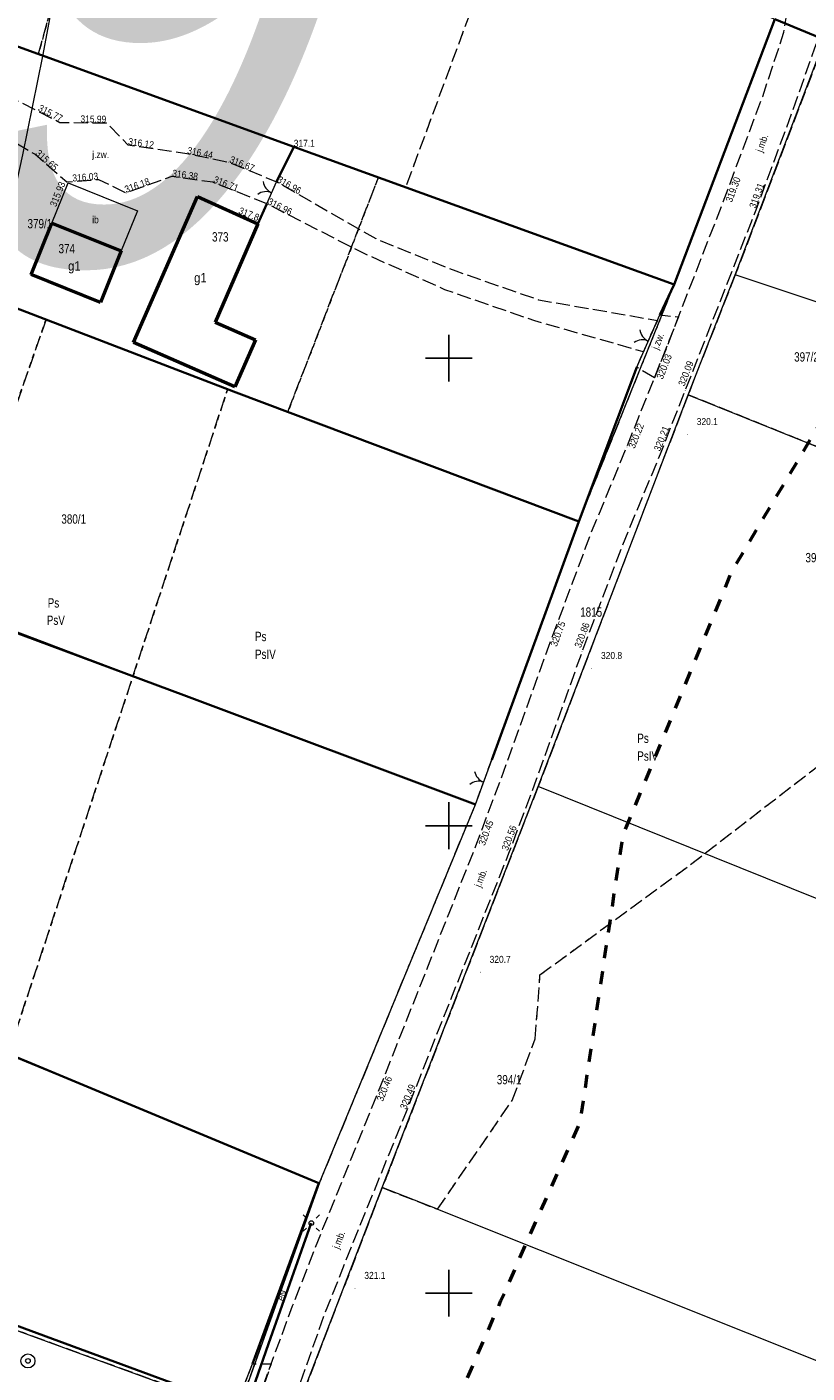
# Model space of a CAD drawing. Header units: metres. Extents: x 7523615 to 7533948, y 5492686 to 5502120.
# Tile 193 of 256: x 7531405 to 7531488, y 5496791 to 5496935. Entities that reach past the tile are written whole.
import ezdxf
from ezdxf.enums import TextEntityAlignment as Align

# ---------------------------------------------------------------- set-up
doc = ezdxf.new("R2010")
doc.units = ezdxf.units.M
for name, pattern in [('1.4_1.4', [2.8, 1.4, -1.4]), ('1.5_0.5', [2, 1.5, -0.5]), ('219-500', [0]), ('egkk-500', [2, 1.5, -0.5]), ('egug-500', [1, 0.5, -0.5]), ('otob_500', [0])]:
    doc.linetypes.add(name, pattern=pattern)
doc.layers.get('0').update_dxf_attribs({"color": 2, "lineweight": 5})
doc.styles.get("Standard").update_dxf_attribs({"font": 'Working1250', "width": 0.75})
doc.linetypes.add('902-500', pattern='A,3.75,0,[1,ksztalty.shx,S=0.5,R=0,X=0,Y=0],3.75', length=7.5)

# ---------------------------------------------------------------- blocks, each defined once
blk = doc.blocks.new('203')
at = {"linetype": 'Continuous', "lineweight": 0}
h = blk.add_hatch(color=0, dxfattribs=at)
edge = h.paths.add_edge_path()
edge.add_arc((0, 0), 0.045, 0, 360)
blk = doc.blocks.new('PW01')
at = {"linetype": 'Continuous', "lineweight": 13}
h = blk.add_hatch(color=0, dxfattribs=at)
edge = h.paths.add_edge_path()
edge.add_arc((0, 0), 0.045, 0, 360)
blk = doc.blocks.new('US13')
at = {"color": 0, "linetype": 'Continuous', "lineweight": 13}
for radius in [0.75, 0.25]:
    blk.add_circle((0, 0), radius, dxfattribs=at)
blk = doc.blocks.new('SM01')
at = {"color": 0, "linetype": 'Continuous', "lineweight": 13}
for p, q in [((-0.53, 0.531), (-0.883, 0.884)), ((0.531, 0.531), (0.884, 0.884)), ((-0.53, -0.53), (-0.883, -0.883)), ((0.531, -0.53), (0.884, -0.883))]:
    blk.add_line(p, q, dxfattribs=at)
blk.add_circle((0, 0), 0.25, dxfattribs=at)
blk = doc.blocks.new('OK02')
at = {"color": 0, "linetype": 'Continuous', "lineweight": 0}
for centre, start, end in [((-1.5, 0), 0, 60), ((1.5, 0), 120, 180)]:
    blk.add_arc(centre, 1.5, start, end, dxfattribs=at)
blk = doc.blocks.new('RAMKA500K')
at = {"color": 0}
for p, q in [((250, 147.5), (250, 152.5)), ((247.5, 150), (252.5, 150)), ((250, 97.5), (250, 102.5)), ((247.5, 100), (252.5, 100)), ((250, 47.5), (250, 52.5)), ((247.5, 50), (252.5, 50))]:
    blk.add_line(p, q, dxfattribs=at)

msp = doc.modelspace()

# ---------------------------------------------------------------- linework, layer by layer
at = {"layer": '217-kontur klasyfikacyjny', "color": 7, "linetype": 'egkk-500', "lineweight": 18, "flags": 128}
for points in [[(7531406.11, 5496932.54), (7531415.39, 5496966.38)], [(7531457.11, 5496949.98), (7531445.38, 5496918.27)], [(7531474.11, 5496907.87), (7531484.89, 5496936.26)], [(7531490.25, 5496934.1), (7531480.65, 5496908.91)], [(7531433.36, 5496922.62), (7531406.11, 5496932.54)], [(7531442.47, 5496919.32), (7531433.36, 5496922.62)], [(7531432.79, 5496894.25), (7531442.47, 5496919.32)], [(7531445.38, 5496918.27), (7531442.47, 5496919.32)], [(7531480.65, 5496908.91), (7531475.6, 5496896.09)], [(7531463.93, 5496882.52), (7531474.11, 5496907.87)], [(7531406.92, 5496904.14), (7531396.26, 5496873.6)], [(7531426.36, 5496896.71), (7531406.92, 5496904.14)], [(7531394.28, 5496799.48), (7531426.36, 5496896.71)], [(7531426.36, 5496896.71), (7531432.79, 5496894.25)], [(7531475.6, 5496896.09), (7531459.56, 5496854.18)], [(7531504.43, 5496884.49), (7531475.6, 5496896.09)], [(7531452.86, 5496852.28), (7531463.93, 5496882.52)], [(7531475.88, 5496845.86), (7531495.2, 5496860.78)], [(7531459.56, 5496854.18), (7531442.89, 5496811.3)], [(7531436.19, 5496811.81), (7531452.86, 5496852.28)], [(7531459.76, 5496834.05), (7531475.88, 5496845.86)], [(7531459.26, 5496827.21), (7531459.76, 5496834.05)], [(7531456.79, 5496820.61), (7531459.26, 5496827.21)], [(7531448.79, 5496808.97), (7531456.79, 5496820.61)], [(7531427.44, 5496787.39), (7531436.19, 5496811.81)], [(7531442.89, 5496811.3), (7531426.79, 5496769.47)], [(7531442.89, 5496811.3), (7531448.79, 5496808.97)], [(7531427.44, 5496787.39), (7531394.28, 5496799.48)]]:
    msp.add_lwpolyline(points, dxfattribs=at)
at = {"layer": '218-kontur użytku gruntowego', "color": 7, "linetype": 'egug-500', "lineweight": 18, "flags": 128}
for points in [[(7531415.39, 5496966.38), (7531406.11, 5496932.54)], [(7531457.11, 5496949.98), (7531445.38, 5496918.27)], [(7531474.11, 5496907.87), (7531484.89, 5496936.26)], [(7531490.25, 5496934.1), (7531480.65, 5496908.91)], [(7531406.11, 5496932.54), (7531433.36, 5496922.62)], [(7531433.36, 5496922.62), (7531442.47, 5496919.32)], [(7531442.47, 5496919.32), (7531432.79, 5496894.25)], [(7531445.38, 5496918.27), (7531442.47, 5496919.32)], [(7531480.65, 5496908.91), (7531475.6, 5496896.09)], [(7531463.93, 5496882.52), (7531474.11, 5496907.87)], [(7531396.26, 5496873.6), (7531406.92, 5496904.14)], [(7531406.92, 5496904.14), (7531426.36, 5496896.71)], [(7531426.36, 5496896.71), (7531394.28, 5496799.48)], [(7531432.79, 5496894.25), (7531426.36, 5496896.71)], [(7531475.6, 5496896.09), (7531459.56, 5496854.18)], [(7531504.43, 5496884.49), (7531475.6, 5496896.09)], [(7531452.86, 5496852.28), (7531463.93, 5496882.52)], [(7531475.88, 5496845.86), (7531495.2, 5496860.78)], [(7531459.56, 5496854.18), (7531442.89, 5496811.3)], [(7531436.19, 5496811.81), (7531452.86, 5496852.28)], [(7531459.76, 5496834.05), (7531475.88, 5496845.86)], [(7531459.26, 5496827.21), (7531459.76, 5496834.05)], [(7531456.79, 5496820.61), (7531459.26, 5496827.21)], [(7531448.79, 5496808.97), (7531456.79, 5496820.61)], [(7531427.44, 5496787.39), (7531436.19, 5496811.81)], [(7531442.89, 5496811.3), (7531426.79, 5496769.47)], [(7531442.89, 5496811.3), (7531448.79, 5496808.97)], [(7531427.44, 5496787.39), (7531394.28, 5496799.48)]]:
    msp.add_lwpolyline(points, dxfattribs=at)
at = {"layer": '219-działka ewidencyjna', "color": 3, "linetype": '219-500', "lineweight": 18, "flags": 128}
for points in [[(7531388.14, 5496939.08), (7531433.36, 5496922.62)], [(7531474.11, 5496907.87), (7531484.89, 5496936.26)], [(7531480.65, 5496908.91), (7531490.25, 5496934.1)], [(7531433.36, 5496922.62), (7531474.11, 5496907.87)], [(7531475.6, 5496896.09), (7531480.65, 5496908.91)], [(7531782.35, 5496808.32), (7531480.65, 5496908.91)], [(7531399.17, 5496907.1), (7531426.99, 5496896.44)], [(7531463.93, 5496882.52), (7531474.11, 5496907.87)], [(7531426.99, 5496896.44), (7531463.93, 5496882.52)], [(7531459.56, 5496854.18), (7531475.6, 5496896.09)], [(7531475.6, 5496896.09), (7531575.61, 5496855.86)], [(7531452.86, 5496852.28), (7531463.93, 5496882.52)], [(7531390.45, 5496875.8), (7531411.37, 5496867.88)], [(7531411.37, 5496867.88), (7531452.86, 5496852.28)], [(7531442.89, 5496811.3), (7531459.56, 5496854.18)], [(7531746.32, 5496738.75), (7531459.56, 5496854.18)], [(7531436.19, 5496811.81), (7531452.86, 5496852.28)], [(7531372.96, 5496837.87), (7531436.19, 5496811.81)], [(7531436.19, 5496811.81), (7531427.44, 5496787.39)], [(7531426.79, 5496769.47), (7531442.89, 5496811.3)], [(7531448.79, 5496808.97), (7531442.89, 5496811.3)], [(7531448.79, 5496808.97), (7531724.45, 5496698.93)], [(7531382.31, 5496803.84), (7531427.44, 5496787.39)]]:
    msp.add_lwpolyline(points, dxfattribs=at)
at = {"layer": '312-budynek ewidencyjny', "color": 7, "linetype": 'CONTINUOUS', "lineweight": 50, "flags": 128}
for points in [[(7531416.29, 5496901.68), (7531423.12, 5496917.31)], [(7531423.12, 5496917.31), (7531429.59, 5496914.38)], [(7531405.34, 5496908.95), (7531407.55, 5496914.45)], [(7531407.55, 5496914.45), (7531414.96, 5496911.47)], [(7531429.59, 5496914.38), (7531425, 5496903.87)], [(7531414.96, 5496911.47), (7531412.75, 5496905.97)], [(7531412.75, 5496905.97), (7531405.34, 5496908.95)], [(7531425, 5496903.87), (7531429.33, 5496901.98)], [(7531427.13, 5496896.94), (7531416.29, 5496901.68)], [(7531429.33, 5496901.98), (7531427.13, 5496896.94)]]:
    msp.add_lwpolyline(points, dxfattribs=at)
at = {"layer": 'brama', "color": 7, "linetype": 'otob_500', "lineweight": 18, "flags": 128}
for points in [[(7531430.55, 5496916.51), (7531431.56, 5496918.88)], [(7531470.11, 5496899.04), (7531472.58, 5496904.64)], [(7531452.86, 5496852.28), (7531454.6, 5496857.04)], [(7531427.21, 5496787.89), (7531429.02, 5496792.45)]]:
    msp.add_lwpolyline(points, dxfattribs=at)
at = {"layer": 'inna budowla', "color": 7, "linetype": 'CONTINUOUS', "lineweight": 18, "flags": 128}
msp.add_lwpolyline([(7531407.55, 5496914.45), (7531409.29, 5496918.76), (7531416.7, 5496915.78), (7531414.96, 5496911.47)], close=True, dxfattribs=at)
at = {"layer": 'jezdnia', "color": 7, "linetype": '1.5_0.5', "lineweight": 18, "flags": 128}
for points in [[(7531341.96, 5496579.6), (7531344.59, 5496580.12), (7531346.31, 5496581.03), (7531347.83, 5496582.66), (7531349.41, 5496584.93), (7531350.61, 5496587.16), (7531351.65, 5496589.58), (7531353.55, 5496594.28), (7531357.67, 5496605.28), (7531360, 5496611.11), (7531365.31, 5496624.85), (7531368.19, 5496632.12), (7531373.35, 5496645.09), (7531375.76, 5496651.1), (7531381.13, 5496664.87), (7531385.31, 5496675.12), (7531391.32, 5496690.1), (7531396.56, 5496703.03), (7531405.31, 5496724.6), (7531407.97, 5496731.01), (7531416.15, 5496751.28), (7531419.26, 5496759.65), (7531424.16, 5496773.08), (7531428.9, 5496786.45), (7531431, 5496792.43), (7531433.3, 5496798.63), (7531436.54, 5496806.92), (7531442.07, 5496820.55), (7531446.62, 5496832.02), (7531452.91, 5496847.86), (7531456.18, 5496856.59), (7531460.71, 5496869.22), (7531465.25, 5496881.35), (7531469.06, 5496890.51), (7531472.01, 5496897.89), (7531474.58, 5496904.41), (7531479.36, 5496916.71), (7531483.59, 5496928.01), (7531485.86, 5496934.87), (7531486.1, 5496936.4), (7531485.86, 5496938.5), (7531485.31, 5496940.07), (7531484.35, 5496941.49), (7531489.4, 5496939.74), (7531491.72, 5496938.91), (7531490.57, 5496937.32), (7531489.13, 5496933.17), (7531486.68, 5496926.19), (7531482.85, 5496915.85), (7531475.29, 5496896.55), (7531472.6, 5496889.73), (7531468.43, 5496879.62), (7531464.26, 5496868.62), (7531459.37, 5496854.94), (7531456.4, 5496847.02), (7531449.75, 5496830.29), (7531445.43, 5496819.38), (7531439.75, 5496805.4), (7531436.71, 5496797.75), (7531431.93, 5496784.33), (7531427.53, 5496772.12), (7531422.45, 5496758.05), (7531419.49, 5496750.15), (7531411.06, 5496729.22), (7531408.69, 5496723.33), (7531407.94, 5496721.49), (7531400.15, 5496702.46), (7531394.46, 5496688.3), (7531388.65, 5496674.01), (7531384.58, 5496664.05), (7531382.38, 5496658.3), (7531379.12, 5496649.69), (7531379.4, 5496649.04), (7531379.98, 5496648.65), (7531378.52, 5496645.05), (7531378.22, 5496644.07), (7531377.49, 5496644.35), (7531376.87, 5496644.08), (7531371.89, 5496631.58), (7531371.99, 5496630.99), (7531372.34, 5496630.55), (7531369.64, 5496623.82), (7531368.68, 5496623.49), (7531360.98, 5496603.81), (7531356.99, 5496593.34), (7531355.79, 5496590.18), (7531355.91, 5496588.9), (7531354.27, 5496584.95), (7531352.9, 5496582.9), (7531351.75, 5496581.87), (7531350.95, 5496580.13), (7531350.64, 5496577.58), (7531350.63, 5496575.39), (7531345.31, 5496578.28)], [(7531402.62, 5496928.19), (7531408.41, 5496925.22), (7531413.41, 5496925.17), (7531415.67, 5496922.83), (7531421.98, 5496921.89), (7531426.48, 5496920.97), (7531431.56, 5496918.88), (7531442.19, 5496912.79), (7531450.76, 5496909.33), (7531459.6, 5496906.25), (7531472.32, 5496904.04), (7531470.83, 5496900.68), (7531459.21, 5496903.99), (7531449.6, 5496907.32), (7531440.8, 5496911.27), (7531430.55, 5496916.51), (7531424.76, 5496918.82), (7531420.38, 5496919.44), (7531415.5, 5496917.67), (7531412.57, 5496919.09), (7531409.15, 5496918.82), (7531405.72, 5496921.81), (7531400.77, 5496924.69)], [(7531472.01, 5496897.89), (7531470.11, 5496899.04), (7531470.83, 5496900.68), (7531472.32, 5496904.04), (7531472.58, 5496904.64), (7531474.58, 5496904.41)], [(7531428.9, 5496786.45), (7531427.21, 5496787.89), (7531429.02, 5496792.45), (7531431, 5496792.43)]]:
    msp.add_lwpolyline(points, close=True, dxfattribs=at)
at = {"layer": 'obudowa ochronna przewodu', "color": 7, "linetype": 'CONTINUOUS', "lineweight": 35, "flags": 128}
for points in [[(7531490.23, 5496934.04), (7531484.87, 5496936.27)], [(7531418.82, 5496759.65), (7531423.92, 5496773.53), (7531427.94, 5496786.58), (7531430.71, 5496794.6), (7531435.3, 5496807.5)]]:
    msp.add_lwpolyline(points, dxfattribs=at)
at = {"layer": 'ogrodzenie trwałe', "color": 7, "linetype": '902-500', "lineweight": 35, "flags": 128}
for points in [[(7531358.81, 5496949.75), (7531359.48, 5496949.49), (7531388.14, 5496939.08), (7531433.42, 5496922.61), (7531474.11, 5496907.87)], [(7531474.11, 5496907.87), (7531484.89, 5496936.26)], [(7531470.11, 5496899.04), (7531463.93, 5496882.52), (7531426.99, 5496896.44), (7531399.17, 5496907.1), (7531372.98, 5496916.6), (7531355.04, 5496923.18)], [(7531433.42, 5496922.61), (7531431.56, 5496918.88)], [(7531353.3, 5496918), (7531345.88, 5496892.38), (7531373.63, 5496881.83), (7531421.94, 5496863.84), (7531452.86, 5496852.28)], [(7531430.55, 5496916.51), (7531429.59, 5496914.38)], [(7531474.11, 5496907.87), (7531472.58, 5496904.64)], [(7531454.6, 5496857.04), (7531463.93, 5496882.52)], [(7531429.02, 5496792.45), (7531436.11, 5496811.76), (7531372.98, 5496838.05), (7531362.38, 5496846.65), (7531332.1, 5496853.51)], [(7531330.1, 5496822.98), (7531345.72, 5496817.38), (7531392.3, 5496800.74), (7531427.21, 5496787.89)]]:
    msp.add_lwpolyline(points, dxfattribs=at)
at = {"layer": 'przewód elektroenergetyczny podziemny', "color": 7, "linetype": 'CONTINUOUS', "lineweight": 18, "flags": 128}
msp.add_lwpolyline([(7531418.82, 5496759.65), (7531423.92, 5496773.53), (7531427.94, 5496786.58), (7531430.71, 5496794.6), (7531435.3, 5496807.5)], dxfattribs=at)
at = {"layer": 'przewód gazowy', "color": 7, "linetype": 'CONTINUOUS', "lineweight": 18, "flags": 128}
msp.add_lwpolyline([(7531299.23, 5496996.7), (7531312.39, 5497003.49), (7531342.44, 5496991.15), (7531359.56, 5496986.43), (7531393.17, 5496974.57), (7531411.75, 5496966.47), (7531412.83, 5496965.77), (7531406.54, 5496932.3), (7531404.41, 5496921.77), (7531400.92, 5496906.02), (7531401.79, 5496897.19), (7531400.71, 5496889.71), (7531398.79, 5496877.74), (7531391.14, 5496875.18), (7531366.79, 5496861.18), (7531360.3, 5496842.78), (7531354.42, 5496820.26), (7531344.92, 5496813.63), (7531344.4, 5496811.07), (7531343.74, 5496808.35), (7531346.89, 5496797.84), (7531347.19, 5496783.75)], dxfattribs=at)
at = {"layer": 'przewód wodociągowy', "color": 7, "linetype": 'CONTINUOUS', "lineweight": 18, "flags": 128}
msp.add_lwpolyline([(7531356.8, 5497000.42), (7531357.39, 5497000.26), (7531386.89, 5496989.12), (7531430.72, 5496972.92), (7531433.73, 5496969.89), (7531445.1, 5496964.89), (7531445.09, 5496964.17), (7531445.42, 5496952.83), (7531446.34, 5496952.49), (7531446.64, 5496952.21), (7531498.25, 5496930.7), (7531511.92, 5496972.3)], dxfattribs=at)
at = {"layer": 'Zakres', "color": 5, "linetype": '1.4_1.4', "lineweight": 50, "flags": 128}
msp.add_lwpolyline([(7531743.27, 5499246.67), (7531674.19, 5499075.04), (7531617.16, 5499130.01), (7531497.22, 5499019.6), (7531360.69, 5498909.88), (7531137.38, 5498723.26), (7530837.96, 5498471.05), (7530827.29, 5498468.56), (7530555.83, 5498209.93), (7530490.21, 5498246.48), (7530415.42, 5498175.93), (7530370.97, 5498140.65), (7530313.12, 5498105.37), (7530175.54, 5498113.13), (7530201.64, 5498273.29), (7530135.32, 5498299.4), (7530095.81, 5498250.01), (7529934.94, 5498278.94), (7529886.55, 5498254.6), (7529886.96, 5498227.43), (7529861.56, 5498166.05), (7529795.24, 5498157.58), (7529752.2, 5498064.45), (7529512.79, 5498134.24), (7529497.7, 5498245.62), (7529418.48, 5498260.59), (7529163.77, 5498290.23), (7529123.55, 5498137.12), (7529361.33, 5498088.44), (7529468.57, 5498017.18), (7529499.62, 5497998.73), (7529568.05, 5497998.13), (7529612.5, 5497967.79), (7529759.26, 5497962.85), (7529731.04, 5497742.01), (7529837.62, 5497773.43), (7529926.26, 5498000.98), (7530249.5, 5497965.97), (7530399.55, 5498036.46), (7530504.33, 5498041.17), (7530550.19, 5498000.25), (7530485.28, 5497939.57), (7530567.12, 5497896.53), (7530578.58, 5497865.95), (7530414.96, 5497723.67), (7530456.35, 5497670.63), (7530620.04, 5497828.68), (7530672.25, 5497834.44), (7530708.23, 5497874.66), (7530802.89, 5497949.74), (7531291.02, 5497844.85), (7531633.86, 5497783.35), (7531723.76, 5497752.95), (7531716.74, 5497689.82), (7531638.86, 5497701.8), (7531607.99, 5497651.88), (7531593.17, 5497646.23), (7531554.37, 5497551.69), (7531542.2, 5497533.11), (7531433.37, 5497444.09), (7531365.28, 5497382.71), (7531307.01, 5497340.61), (7531265.62, 5497313.74), (7531154.14, 5497225.54), (7531069.47, 5497140.17), (7531095.58, 5497066.79), (7531227.52, 5497061.86), (7531269.85, 5497013.88), (7531267.74, 5496900.28), (7531245.86, 5496824.79), (7531285.37, 5496797.98), (7531257.86, 5496726.01), (7531235.28, 5496726.72), (7531225.4, 5496699.91), (7531197.11, 5496699.88), (7531185.19, 5496624.41), (7531253.8, 5496571.67), (7531243.22, 5496477.48), (7531256.45, 5496456.49), (7531351.7, 5496436.03), (7531399.67, 5496549.62), (7531437.77, 5496640.64), (7531396.85, 5496663.92), (7531455.59, 5496799.21), (7531464.06, 5496818.26), (7531468.64, 5496848.96), (7531480.28, 5496877.18), (7531555.07, 5497002.95), (7531557.66, 5497022.17), (7531504.63, 5497031.87), (7531386.27, 5497072.44), (7531447.65, 5497179.68), (7531472.88, 5497186.56), (7531542.73, 5497165.75), (7531534.96, 5497117.77), (7531587.88, 5497105.78), (7531625.63, 5497206.32), (7531717.2, 5497165.38), (7531739.28, 5497219.08), (7531634.8, 5497264.88), (7531650.32, 5497306.51), (7531689.66, 5497342.67), (7531724.67, 5497377.51), (7531750.16, 5497383.41), (7531790.73, 5497415.16), (7531807.49, 5497435.8), (7531857.05, 5497525.94), (7531880.16, 5497531.76), (7531912.79, 5497579.21), (7531951.42, 5497582.56), (7531983.17, 5497634.77), (7532010.16, 5497686.45), (7532022.45, 5497715.67), (7532045.96, 5497826.68), (7532028.32, 5497890.18), (7532058.84, 5497978.73), (7532130.81, 5498096.73), (7532169.26, 5498228.67), (7532173.67, 5498272.59), (7532173.45, 5498329.02), (7532174.2, 5498362.37), (7532178.84, 5498457.8), (7532136.75, 5498585.56), (7532124.81, 5498799.34), (7532152.62, 5498813.57), (7532125.69, 5499032.47), (7532124.99, 5499095.27), (7532200.95, 5499066.75), (7532264.33, 5499123.02), (7532116.22, 5499183.81), (7531993.34, 5499227.79), (7531913.61, 5499254.72), (7531816.6, 5499290.94), (7531739.75, 5499297.76), (7531571.83, 5499328.1), (7531549.25, 5499297.76), (7531536.55, 5499281.53), (7531425.08, 5499226.5), (7531439.19, 5499201.8), (7531552.78, 5499254.72), (7531607.81, 5499273.77), (7531677.13, 5499271.21)], close=True, dxfattribs=at)

# ---------------------------------------------------------------- block references
at = {"layer": '203-punkt graniczny', "color": 3, "linetype": 'CONTINUOUS', "lineweight": 18}
for p in [(7531433.36, 5496922.62), (7531480.65, 5496908.91), (7531474.11, 5496907.87), (7531426.99, 5496896.44), (7531475.6, 5496896.09), (7531463.93, 5496882.52), (7531411.37, 5496867.88), (7531459.56, 5496854.18), (7531452.86, 5496852.28), (7531436.19, 5496811.81), (7531442.89, 5496811.3), (7531448.79, 5496808.97)]:
    msp.add_blockref('203', p, dxfattribs=at)
at = {"layer": 'brama', "color": 7, "linetype": 'CONTINUOUS', "lineweight": 18}
for p, rotation in [((7531431.05, 5496917.7), 66.918), ((7531471.34, 5496901.84), 66.199), ((7531453.73, 5496854.66), 69.92)]:
    msp.add_blockref('OK02', p, dxfattribs=dict(at, rotation=rotation))
at = {"layer": 'latarnia', "color": 7, "linetype": 'CONTINUOUS', "lineweight": 18}
msp.add_blockref('SM01', (7531435.3, 5496807.5), dxfattribs=at)
at = {"layer": 'pikieta naturalna', "color": 7, "linetype": 'CONTINUOUS', "lineweight": 13}
for p in [(7531433.42, 5496922.61), (7531429.53, 5496914.47), (7531475.53, 5496891.85), (7531465.29, 5496866.83), (7531453.37, 5496834.33), (7531439.97, 5496800.53)]:
    msp.add_blockref('PW01', p, dxfattribs=at)
at = {"layer": 'pikieta sztuczna', "color": 7, "linetype": 'CONTINUOUS', "lineweight": 13}
for p in [(7531408.41, 5496925.22), (7531413.41, 5496925.17), (7531415.67, 5496922.83), (7531405.72, 5496921.81), (7531421.98, 5496921.89), (7531426.48, 5496920.97), (7531409.15, 5496918.82), (7531412.57, 5496919.09), (7531420.38, 5496919.44), (7531424.76, 5496918.82), (7531431.56, 5496918.88), (7531415.5, 5496917.67), (7531430.55, 5496916.51), (7531479.36, 5496916.71), (7531482.85, 5496915.85), (7531472.01, 5496897.89), (7531475.29, 5496896.55), (7531469.06, 5496890.51), (7531472.6, 5496889.73), (7531460.71, 5496869.22), (7531464.26, 5496868.62), (7531452.91, 5496847.86), (7531456.4, 5496847.02), (7531442.07, 5496820.55), (7531445.43, 5496819.38)]:
    msp.add_blockref('PW01', p, dxfattribs=at)
at = {"layer": 'studnia zwykła', "color": 7, "linetype": 'CONTINUOUS', "lineweight": 18}
msp.add_blockref('US13', (7531404.99, 5496792.75), dxfattribs=at)
at = {"layer": 'Wstawianie ramki sekcyjnej z opisem', "color": 7, "linetype": 'CONTINUOUS', "lineweight": 13}
msp.add_blockref('RAMKA500K', (7531200, 5496750), dxfattribs=at)

# ---------------------------------------------------------------- texts
at = {"layer": '209-oznaczenie konturu klasyfikacyjnego', "color": 7, "linetype": 'CONTINUOUS', "lineweight": 18, "width": 0.79}
for s, p in [('PsV', (7531407, 5496872.48)), ('PsIV', (7531429.27, 5496868.84)), ('PsIV', (7531470.17, 5496857.95))]:
    msp.add_text(s, height=1, dxfattribs=at).set_placement(p, align=Align.TOP_LEFT)
at = {"layer": '210-oznaczenie konturu użytku gruntowego', "color": 7, "linetype": 'CONTINUOUS', "lineweight": 18, "width": 0.79}
for p in [(7531407.1, 5496873.33), (7531429.27, 5496869.74), (7531470.17, 5496858.85)]:
    msp.add_text('Ps', height=1, dxfattribs=at).set_placement(p)
at = {"layer": '211-numer działki ewidencyjnej', "color": 3, "linetype": 'CONTINUOUS', "lineweight": 18, "width": 0.79}
for s, p in [('379/1', (7531404.94, 5496913.89)), ('397/2', (7531486.95, 5496899.64)), ('380/1', (7531408.56, 5496882.3)), ('396', (7531488.16, 5496878.17)), ('394/1', (7531455.14, 5496822.34))]:
    msp.add_text(s, height=1, dxfattribs=at).set_placement(p)
msp.add_text('1815', height=1, dxfattribs=at).set_placement((7531464.06, 5496873.35), align=Align.TOP_LEFT)
at = {"layer": '312-oznaczenie budynku ewidencyjnego', "color": 7, "linetype": 'CONTINUOUS', "lineweight": 18, "width": 0.79}
for s, p in [('373', (7531424.68, 5496912.48)), ('374', (7531408.26, 5496911.22))]:
    msp.add_text(s, height=1, dxfattribs=at).set_placement(p)
at = {"layer": '312-oznaczenie budynku ewidencyjnego-Atr117', "color": 7, "width": 0.9}
for p in [(7531409.95, 5496909.87), (7531423.43, 5496908.61)]:
    msp.add_text('g1', height=1, dxfattribs=at).set_placement(p, align=Align.MIDDLE_CENTER)
at = {"layer": '995-Tekst dodatkowy duży', "color": 6, "linetype": 'CONTINUOUS', "lineweight": 35, "oblique": 15, "width": 0.79}
msp.add_text('29', height=68.359, dxfattribs=at).set_placement((7531352.49, 5496910.37))
at = {"layer": 'inna budowla-Atr17', "color": 7, "width": 0.9}
msp.add_text('ib', height=0.75, dxfattribs=at).set_placement((7531411.86, 5496914.44))
at = {"layer": 'jezdnia-Atr17', "color": 7, "width": 0.9}
for s, rotation, p in [('j.mb.', 69.675, (7531483.53, 5496921.97)), ('j.zw.', 68.487, (7531472.4, 5496900.85)), ('j.mb.', 68.322, (7531453.4, 5496843.36)), ('j.mb.', 68.328, (7531438.23, 5496804.67))]:
    msp.add_text(s, height=0.75, rotation=rotation, dxfattribs=at).set_placement(p)
msp.add_text('j.zw.', height=0.75, dxfattribs=at).set_placement((7531411.86, 5496921.41))
at = {"layer": 'pikieta naturalna-Atr2', "color": 7, "width": 0.9}
for s, p in [('317.1', (7531433.42, 5496922.61)), ('320.1', (7531476.53, 5496892.85)), ('320.8', (7531466.29, 5496867.83)), ('320.7', (7531454.37, 5496835.33)), ('321.1', (7531440.97, 5496801.53))]:
    msp.add_text(s, height=0.75, dxfattribs=at).set_placement(p)
msp.add_text('317.8', height=0.75, rotation=338.25, dxfattribs=at).set_placement((7531427.44, 5496915.49))
at = {"layer": 'pikieta sztuczna-Atr2', "color": 7, "width": 0.9}
for s, rotation, p in [('315.77', 332.844, (7531406, 5496926.51)), ('315.99', 359.427, (7531410.6, 5496925.22)), ('316.12', 351.527, (7531415.67, 5496922.83)), ('315.65', 318.92, (7531405.72, 5496921.81)), ('316.44', 348.445, (7531421.98, 5496921.89)), ('316.67', 337.637, (7531426.48, 5496920.97)), ('316.03', 4.514, (7531409.77, 5496918.89)), ('316.38', 351.943, (7531420.38, 5496919.44)), ('315.93', 68.015, (7531407.99, 5496916.13)), ('316.18', 19.935, (7531415.5, 5496917.67)), ('316.71', 338.25, (7531424.76, 5496918.82)), ('316.96', 330.191, (7531431.56, 5496918.88)), ('319.31', 69.675, (7531482.82, 5496915.97)), ('316.96', 332.923, (7531430.55, 5496916.51)), ('320.09', 68.609, (7531475.21, 5496896.95)), ('320.21', 68.474, (7531472.61, 5496889.99)), ('320.86', 69.239, (7531464.12, 5496868.96)), ('320.56', 69.444, (7531456.32, 5496847.27)), ('320.49', 68.398, (7531445.45, 5496819.59))]:
    msp.add_text(s, height=0.75, rotation=rotation, dxfattribs=at).set_placement(p)
for s, rotation, p in [('319.30', 69.477, (7531479.58, 5496916.88)), ('320.03', 68.487, (7531472.19, 5496897.96)), ('320.22', 68.212, (7531469.19, 5496890.56)), ('320.75', 69.48, (7531460.85, 5496869.36)), ('320.45', 69.465, (7531453.15, 5496848.07)), ('320.46', 68.362, (7531442.26, 5496820.72))]:
    msp.add_text(s, height=0.75, rotation=rotation, dxfattribs=at).set_placement(p, align=Align.TOP_LEFT)
at = {"layer": 'przewód elektroenergetyczny podziemny-Atr1', "color": 7, "width": 0.9}
msp.add_text('eN', height=0.75, rotation=70.414, dxfattribs=at).set_placement((7531432.31, 5496799.1))

doc.saveas('drawing.dxf')
